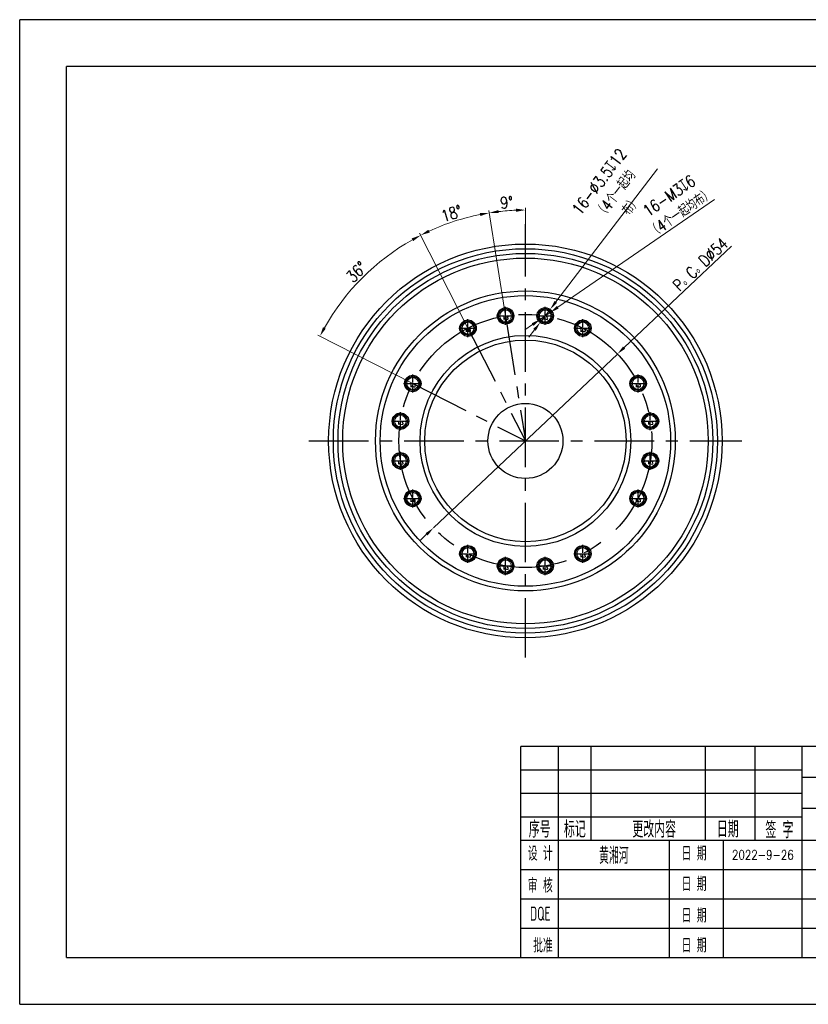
# Model space of a CAD drawing. Header units: millimetres. Extents: x 4225 to 4522, y 1391 to 1601.
# Tile 1 of 2: x 4225 to 4393, y 1391 to 1601. Entities that reach past the tile are written whole.
import ezdxf
from ezdxf.enums import TextEntityAlignment as Align

# ---------------------------------------------------------------- set-up
doc = ezdxf.new("R2010")
doc.units = ezdxf.units.MM
doc.linetypes.add('CENTER', pattern=[0.6, 0.375, -0.075, 0.075, -0.075])
doc.linetypes.add('HIDDEN', pattern=[0.2, 0.1, -0.1])
for name, color, linetype in [('02___PRT_ALL_AXES', 7, 'Continuous'), ('1轮廓实线层', 7, 'Continuous'), ('2细线层', 4, 'Continuous'), ('6文字层', 3, 'Continuous'), ('图框层', 7, 'Continuous')]:
    doc.layers.add(name, color=color, linetype=linetype)
doc.layers.add('dim', color=84, linetype='Continuous', lineweight=9)
doc.layers.add('screw', color=33, linetype='Continuous', lineweight=13)
doc.styles.add('PC_TEXTSTYLE', font='isocp.shx', dxfattribs={"width": 0.8, "bigfont": 'hzfs.shx'})
doc.styles.add('TH_GBDIM', font='romans.shx', dxfattribs={"width": 0.8, "bigfont": 'gbcbig.shx'})
doc.styles.add('TXT', font='txt.shx', dxfattribs={"bigfont": 'chineset.shx'})
doc.dimstyles.new('TH_GBDIM', dxfattribs={"dimtxt": 3.5, "dimasz": 2.5, "dimexe": 2, "dimexo": 0, "dimgap": 1.5, "dimtad": 1, "dimdec": 1, "dimdsep": 46, "dimtxsty": 'TH_GBDIM', "dimcen": 2.5, "dimclrd": 130, "dimclre": 130, "dimclrt": 3, "dimadec": 0, "dimazin": 2, "dimtfac": 0.714286, "dimtdec": 1, "dimtmove": 0, "dimatfit": 3, "dimfxl": 1, "dimtzin": 0, "dimlwd": -1, "dimlwe": -1, "dimarcsym": 0})

# ---------------------------------------------------------------- blocks, each defined once
blk = doc.blocks.new('A4-2')
at = {"layer": '1轮廓实线层'}
for p, q in [((0, 45), (-180, 45)), ((-180, 0), (-180, 45)), ((-172, 25), (-172, 45)), ((-165, 25), (-165, 45)), ((-140.62, 25), (-140.62, 45)), ((-130, 25), (-130, 45)), ((-120, 0), (-120, 45)), ((-180, 40), (-120, 40)), ((-60, 38.4), (-120, 38.4)), ((-180, 35), (-120, 35)), ((-60, 31.8), (-120, 31.8)), ((-180, 30), (-120, 30)), ((-172, 0), (-172, 25)), ((-148.32, 0), (-148.32, 25)), ((-136.74, 0), (-136.74, 25)), ((-120, 25), (-60, 25)), ((-120, 18.75), (-60, 18.75)), ((-120, 12.5), (-60, 12.5)), ((-120, 6.26), (-60, 6.26)), ((-180, 0), (0, 0))]:
    blk.add_line(p, q, dxfattribs=at)
at = {"layer": '1轮廓实线层', "color": 7}
for p, q in [((-180, 25), (-120, 25)), ((-180, 18.75), (-120, 18.75)), ((-180, 12.5), (-120, 12.5)), ((-180, 6.25), (-120, 6.25))]:
    blk.add_line(p, q, dxfattribs=at)
at = {"layer": '2细线层'}
for p, q in [((-287, -10), (-287, 200)), ((10, 200), (-287, 200)), ((-287, -10), (10, -10))]:
    blk.add_line(p, q, dxfattribs=at)
at = {"layer": '图框层'}
for p, q in [((-277, 0), (-277, 190)), ((0, 190), (-277, 190)), ((-277, 0), (0, 0))]:
    blk.add_line(p, q, dxfattribs=at)
at = {"layer": '6文字层', "style": 'PC_TEXTSTYLE', "width": 0.667}
for s, height, p in [('序号', 3.5, (-176, 27.5)), ('标记', 3.5, (-168.5, 27.5)), (' 更改内容', 3.5, (-152.23, 27.5)), (' 日期 ', 3.5, (-135.85, 27.5)), (' 签 字 ', 3.5, (-124.84, 27.37)), (' 设 计 ', 3, (-175.88, 22.3)), (' 日 期 ', 3, (-143.05, 22.3)), (' 审 核 ', 3, (-175.88, 15.48)), (' 日 期 ', 3, (-143.05, 15.77)), ('DQE', 3, (-175.88, 9.35)), (' 日 期 ', 3, (-143.05, 9.07)), (' 批准', 3, (-175.88, 2.69)), (' 日 期 ', 3, (-143.05, 2.69))]:
    blk.add_text(s, height=height, dxfattribs=at).set_placement(p, align=Align.MIDDLE)
at = {"layer": '6文字层', "style": 'TH_GBDIM', "width": 0.8, "flags": 8}
for tag, height, p in [('材料', 3.5, (-90, 35.1)), ('设计', 3.5, (-160.16, 21.88)), ('AAA-A-AA', 2, (-128.37, 21.88)), ('料号', 3.5, (-90, 21.88)), ('名称', 3.5, (-30, 19.92)), ('A', 3.5, (-104.83, 9.38)), ('1：1', 3.5, (-67.5, 9.38)), ('编号', 3.5, (-30, 3.96))]:
    blk.add_attdef(tag, text='', height=height, dxfattribs=at).set_placement(p, align=Align.MIDDLE)
blk = doc.blocks.new('*D1')
at = {"layer": 'Defpoints', "color": 0, "transparency": 16777216}
for p in [(4352.7, 1529.54), (4313.44, 1492.46)]:
    blk.add_point(p, dxfattribs=at)
at = {"layer": 'dim', "color": 130, "transparency": 16777216}
for p, q in [((4377.05, 1552.53), (4354.15, 1530.91)), ((4313.44, 1492.46), (4352.7, 1529.54)), ((4311.98, 1491.09), (4310.53, 1489.71))]:
    blk.add_line(p, q, dxfattribs=at)
for points in [[(4353.92, 1531.15), (4354.38, 1530.67), (4352.7, 1529.54)], [(4311.75, 1491.33), (4312.21, 1490.84), (4313.44, 1492.46)]]:
    blk.add_solid(points, dxfattribs=at)
at = {"layer": 'dim', "color": 3, "transparency": 16777216, "insert": (4370.41, 1548.67), "char_height": 2.5, "attachment_point": 5, "rotation": 43.3613, "style": 'TH_GBDIM'}
blk.add_mtext('P。C。D∅54', dxfattribs=at)
blk = doc.blocks.new('*D2')
at = {"layer": 'Defpoints', "color": 0, "transparency": 16777216}
for p in [(4330.49, 1560.18), (4333.07, 1557.2), (4328.84, 1537.66), (4333.07, 1511), (4333.07, 1464.8)]:
    blk.add_point(p, dxfattribs=at)
at = {"layer": 'dim', "color": 130, "transparency": 16777216}
for p, q in [((4333.07, 1557.2), (4333.07, 1560.75)), ((4328.84, 1537.66), (4325.28, 1560.14))]:
    blk.add_line(p, q, dxfattribs=at)
blk.add_arc((4333.07, 1511), 49.25, 92.3269, 96.6731, dxfattribs=at)
for points in [[(4331.06, 1560.54), (4331.07, 1559.87), (4333.07, 1560.25)], [(4327.39, 1559.58), (4327.3, 1560.24), (4325.36, 1559.64)]]:
    blk.add_solid(points, dxfattribs=at)
at = {"layer": 'dim', "color": 3, "transparency": 16777216, "insert": (4329.06, 1561.84), "char_height": 2.5, "attachment_point": 5, "rotation": 4.5, "style": 'TH_GBDIM'}
blk.add_mtext('9°', dxfattribs=at)
blk = doc.blocks.new('*D3')
at = {"layer": 'Defpoints', "color": 0, "transparency": 16777216}
for p in [(4320.32, 1558.57), (4328.84, 1537.66), (4320.81, 1535.05), (4333.07, 1511), (4333.07, 1511)]:
    blk.add_point(p, dxfattribs=at)
at = {"layer": 'dim', "color": 130, "transparency": 16777216}
for p, q in [((4328.84, 1537.66), (4325.28, 1560.14)), ((4320.81, 1535.05), (4310.48, 1555.33))]:
    blk.add_line(p, q, dxfattribs=at)
blk.add_arc((4333.07, 1511), 49.25, 101.3269, 114.6731, dxfattribs=at)
for points in [[(4323.33, 1559.62), (4323.45, 1558.96), (4325.36, 1559.64)], [(4312.65, 1555.45), (4312.36, 1556.05), (4310.71, 1554.88)]]:
    blk.add_solid(points, dxfattribs=at)
at = {"layer": 'dim', "color": 3, "transparency": 16777216, "insert": (4317.31, 1559.5), "char_height": 2.5, "attachment_point": 5, "rotation": 18, "style": 'TH_GBDIM'}
blk.add_mtext('18°', dxfattribs=at)
blk = doc.blocks.new('*D4')
at = {"layer": 'Defpoints', "color": 0, "transparency": 16777216}
for p in [(4302.09, 1549.25), (4320.81, 1535.05), (4309.01, 1523.25), (4333.07, 1511), (4333.07, 1511)]:
    blk.add_point(p, dxfattribs=at)
at = {"layer": 'dim', "color": 130, "transparency": 16777216}
for p, q in [((4320.81, 1535.05), (4310.49, 1555.3)), ((4309.01, 1523.25), (4288.76, 1533.57))]:
    blk.add_line(p, q, dxfattribs=at)
blk.add_arc((4333.07, 1511), 49.22, 119.3281, 150.6719, dxfattribs=at)
for points in [[(4308.8, 1554.21), (4309.11, 1553.62), (4310.72, 1554.86)], [(4290.45, 1534.95), (4289.86, 1535.26), (4289.21, 1533.34)]]:
    blk.add_solid(points, dxfattribs=at)
at = {"layer": 'dim', "color": 3, "transparency": 16777216, "insert": (4297.02, 1547.04), "char_height": 2.5, "attachment_point": 5, "rotation": 45, "style": 'TH_GBDIM'}
blk.add_mtext('36°', dxfattribs=at)
blk = doc.blocks.new('screw_m3_k')
at = {"layer": 'screw', "color": 1, "linetype": 'CENTER', "ltscale": 1.524}
for p, q in [((-1.65, 0), (1.65, 0)), ((0, -1.65), (0, 1.65))]:
    blk.add_line(p, q, dxfattribs=at)
at = {"layer": 'screw', "color": 33}
blk.add_circle((0, 0), 1.25, dxfattribs=at)
at = {"layer": 'screw', "color": 92, "linetype": 'HIDDEN', "ltscale": 1.524}
blk.add_arc((0, 0), 1.5, 270, 180, dxfattribs=at)
at = {"layer": 'screw', "color": 6, "style": 'TXT'}
blk.add_text('M3', height=0.6, dxfattribs=at).set_placement((-0.51, -0.75))
blk = doc.blocks.new('*D6')
at = {"layer": 'Defpoints', "color": 0, "transparency": 16777216}
for p in [(4338.35, 1539.06), (4336.23, 1536.27)]:
    blk.add_point(p, dxfattribs=at)
at = {"layer": 'dim', "color": 130, "transparency": 16777216}
for p, q in [((4361.27, 1569.04), (4339.57, 1540.64)), ((4336.23, 1536.27), (4338.35, 1539.06)), ((4335.01, 1534.69), (4333.8, 1533.1))]:
    blk.add_line(p, q, dxfattribs=at)
for points in [[(4339.3, 1540.85), (4339.83, 1540.44), (4338.35, 1539.06)], [(4334.75, 1534.89), (4335.28, 1534.48), (4336.23, 1536.27)]]:
    blk.add_solid(points, dxfattribs=at)
at = {"layer": 'dim', "color": 3, "transparency": 16777216, "insert": (4352.15, 1563.79), "char_height": 2.5, "width": 12, "attachment_point": 5, "rotation": 52.6145, "style": 'TH_GBDIM'}
blk.add_mtext('16-∅3.5{\\fAIGDT|b0|i0|c2|p2;\\H1.08333x;x}12\\P（4个一起均布）', dxfattribs=at)
blk = doc.blocks.new('*D7')
at = {"layer": 'Defpoints', "color": 0, "transparency": 16777216}
for p in [(4338.32, 1538.37), (4336.26, 1536.96)]:
    blk.add_point(p, dxfattribs=at)
at = {"layer": 'dim', "color": 130, "transparency": 16777216}
for p, q in [((4373.44, 1562.49), (4339.97, 1539.5)), ((4336.26, 1536.96), (4338.32, 1538.37)), ((4334.61, 1535.82), (4332.96, 1534.69))]:
    blk.add_line(p, q, dxfattribs=at)
for points in [[(4339.78, 1539.78), (4340.16, 1539.23), (4338.32, 1538.37)], [(4334.42, 1536.1), (4334.8, 1535.55), (4336.26, 1536.96)]]:
    blk.add_solid(points, dxfattribs=at)
at = {"layer": 'dim', "color": 3, "transparency": 16777216, "insert": (4364.92, 1561.56), "char_height": 2.5, "attachment_point": 5, "rotation": 34.4787, "style": 'TH_GBDIM'}
blk.add_mtext('16-M3{\\fAIGDT|b0|i0|c2|p2;\\H1.08333x;x}6\\P（4个一起均布）', dxfattribs=at)

msp = doc.modelspace()

# ---------------------------------------------------------------- linework, layer by layer
at = {"color": 7, "linetype": 'Continuous'}
for radius in [42, 41, 40, 39, 32, 31, 22.5, 21.5, 8]:
    msp.add_circle((4333.07, 1511), radius, dxfattribs=at)
at = {"layer": '02___PRT_ALL_AXES', "color": 1, "linetype": 'CENTER', "ltscale": 33.866667}
for p, q in [((4333.07, 1464.8), (4333.07, 1557.2)), ((4328.84, 1537.66), (4333.07, 1511)), ((4320.81, 1535.05), (4333.07, 1511)), ((4309.01, 1523.25), (4333.07, 1511)), ((4286.87, 1511), (4379.27, 1511))]:
    msp.add_line(p, q, dxfattribs=at)
at = {"layer": '02___PRT_ALL_AXES', "color": 1, "linetype": 'CENTER', "ltscale": 1.778}
for p, q in [((4328.84, 1535.74), (4328.84, 1539.59)), ((4337.29, 1535.74), (4337.29, 1539.59)), ((4326.92, 1537.66), (4330.77, 1537.66)), ((4335.36, 1537.66), (4339.21, 1537.66)), ((4320.81, 1533.13), (4320.81, 1536.98)), ((4345.32, 1533.13), (4345.32, 1536.98)), ((4318.88, 1535.05), (4322.73, 1535.05)), ((4343.4, 1535.05), (4347.25, 1535.05)), ((4309.01, 1521.33), (4309.01, 1525.18)), ((4357.12, 1521.33), (4357.12, 1525.18)), ((4307.08, 1523.25), (4310.93, 1523.25)), ((4355.2, 1523.25), (4359.05, 1523.25)), ((4306.4, 1513.3), (4306.4, 1517.15)), ((4359.73, 1513.3), (4359.73, 1517.15)), ((4304.47, 1515.22), (4308.32, 1515.22)), ((4357.81, 1515.22), (4361.66, 1515.22)), ((4306.4, 1504.85), (4306.4, 1508.7)), ((4359.73, 1504.85), (4359.73, 1508.7)), ((4304.47, 1506.77), (4308.32, 1506.77)), ((4357.81, 1506.77), (4361.66, 1506.77)), ((4309.01, 1496.81), (4309.01, 1500.66)), ((4357.12, 1496.81), (4357.12, 1500.66)), ((4307.08, 1498.74), (4310.93, 1498.74)), ((4355.2, 1498.74), (4359.05, 1498.74)), ((4318.88, 1486.94), (4322.73, 1486.94)), ((4320.81, 1485.01), (4320.81, 1488.86)), ((4343.4, 1486.94), (4347.25, 1486.94)), ((4345.32, 1485.01), (4345.32, 1488.86)), ((4328.84, 1482.4), (4328.84, 1486.25)), ((4337.29, 1482.4), (4337.29, 1486.25)), ((4326.92, 1484.33), (4330.77, 1484.33)), ((4335.36, 1484.33), (4339.21, 1484.33))]:
    msp.add_line(p, q, dxfattribs=at)
at = {"layer": '02___PRT_ALL_AXES', "color": 7, "linetype": 'Continuous'}
for centre, radius in [((4328.84, 1537.66), 1.75), ((4337.29, 1537.66), 1.75), ((4328.84, 1537.66), 1.5), ((4337.29, 1537.66), 1.5), ((4320.81, 1535.05), 1.75), ((4320.81, 1535.05), 1.5), ((4345.32, 1535.05), 1.75), ((4345.32, 1535.05), 1.5), ((4309.01, 1523.25), 1.75), ((4309.01, 1523.25), 1.5), ((4357.12, 1523.25), 1.75), ((4357.12, 1523.25), 1.5), ((4306.4, 1515.22), 1.75), ((4306.4, 1515.22), 1.5), ((4359.73, 1515.22), 1.75), ((4359.73, 1515.22), 1.5), ((4306.4, 1506.77), 1.75), ((4306.4, 1506.77), 1.5), ((4359.73, 1506.77), 1.75), ((4359.73, 1506.77), 1.5), ((4309.01, 1498.74), 1.75), ((4309.01, 1498.74), 1.5), ((4357.12, 1498.74), 1.75), ((4357.12, 1498.74), 1.5), ((4320.81, 1486.94), 1.75), ((4320.81, 1486.94), 1.5), ((4345.32, 1486.94), 1.75), ((4345.32, 1486.94), 1.5), ((4328.84, 1484.33), 1.75), ((4328.84, 1484.33), 1.5), ((4337.29, 1484.33), 1.75), ((4337.29, 1484.33), 1.5)]:
    msp.add_circle(centre, radius, dxfattribs=at)
at = {"layer": '02___PRT_ALL_AXES', "color": 1, "linetype": 'CENTER', "ltscale": 55.88}
msp.add_circle((4333.07, 1511), 27, dxfattribs=at)

# ---------------------------------------------------------------- block references
at = {"layer": '6文字层'}
ref = msp.add_blockref('A4-2', (4512.12, 1400.84), dxfattribs=at)
ref.add_attrib('AAA-A-AA', '2022-9-26', dxfattribs={"height": 2, "style": 'TH_GBDIM', "width": 0.8}).set_placement((4383.75, 1422.72), align=Align.MIDDLE)
ref.add_attrib('设计', '黄湘河', dxfattribs={"height": 3.5, "style": 'TH_GBDIM', "width": 0.8}).set_placement((4351.95, 1422.72), align=Align.MIDDLE)
at = {"layer": 'screw'}
for p in [(4328.84, 1537.66), (4337.29, 1537.66), (4320.81, 1535.05), (4345.32, 1535.05), (4309.01, 1523.25), (4357.12, 1523.25), (4306.4, 1515.22), (4359.73, 1515.22), (4306.4, 1506.77), (4359.73, 1506.77), (4309.01, 1498.74), (4357.12, 1498.74), (4320.81, 1486.94), (4345.32, 1486.94), (4328.84, 1484.33), (4337.29, 1484.33)]:
    msp.add_blockref('screw_m3_k', p, dxfattribs=at)

# ---------------------------------------------------------------- dimensions: what is measured, and where the dimension line sits
at = {"layer": 'dim'}
for p1, p2, text, picture, middle in [((4336.23, 1536.27), (4338.35, 1539.06), '16-<>{\\fAIGDT|b0|i0|c2|p2;\\H1.08333x;x}12\\P（4个一起均布）', '*D6', (4355.37, 1561.33)), ((4336.26, 1536.96), (4338.32, 1538.37), '16-M3{\\fAIGDT|b0|i0|c2|p2;\\H1.08333x;x}6\\P（4个一起均布）', '*D7', (4367.21, 1558.21)), ((4313.44, 1492.46), (4352.7, 1529.54), 'P。C。D<>', '*D1', (4371.61, 1547.4))]:
    dim = msp.add_diameter_dim_2p(p1=p1, p2=p2, text=text, dimstyle='TH_GBDIM', override={"dimtxt": 2.5, "dimasz": 2, "dimexe": 0.49975, "dimgap": 0.49975}, dxfattribs=at)
    dim.commit()
    dim.dimension.update_dxf_attribs({"geometry": picture, "text_midpoint": middle, "dimtype": 131})
for base, line1, line2, picture, middle in [((4330.49, 1560.18), ((4333.07, 1464.8), (4333.07, 1557.2)), ((4328.84, 1537.66), (4333.07, 1511)), '*D2', (4329.06, 1561.84)), ((4320.32, 1558.57), ((4328.84, 1537.66), (4333.07, 1511)), ((4320.81, 1535.05), (4333.07, 1511)), '*D3', (4317.31, 1559.5)), ((4302.09, 1549.25), ((4320.81, 1535.05), (4333.07, 1511)), ((4309.01, 1523.25), (4333.07, 1511)), '*D4', (4297.02, 1547.04))]:
    dim = msp.add_angular_dim_2l(base=base, line1=line1, line2=line2, dimstyle='TH_GBDIM', override={"dimtxt": 2.5, "dimasz": 2, "dimexe": 0.49975, "dimgap": 0.49975}, dxfattribs=at)
    dim.commit()
    dim.dimension.update_dxf_attribs({"geometry": picture, "text_midpoint": middle})

doc.saveas('drawing.dxf')
